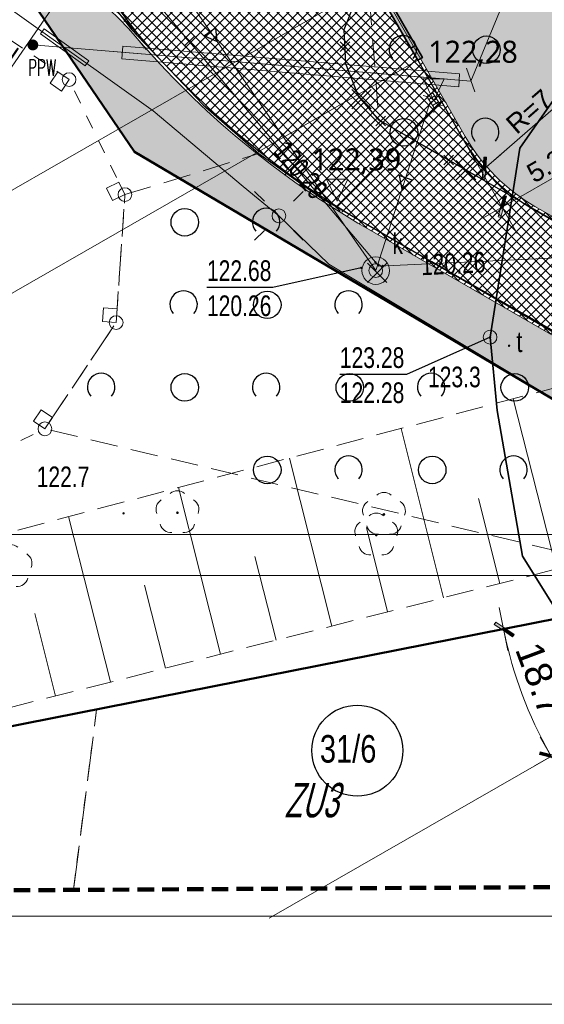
# Model space of a CAD drawing. Header units: metres. Extents: x 7464056 to 7464277, y 5957530 to 5957827.
# Tile 3 of 26: x 7464162 to 7464181, y 5957530 to 5957566. Entities that reach past the tile are written whole.
import ezdxf
from ezdxf.enums import TextEntityAlignment as Align

# ---------------------------------------------------------------- set-up
doc = ezdxf.new("R2010")
doc.units = ezdxf.units.M
doc.header["$MEASUREMENT"] = 0
for name, pattern in [('1', [0.6, 0.3, -0.3]), ('1.0_0.5', [1.5, 1, -0.5]), ('1.5_0.5', [2, 1.5, -0.5]), ('2', [0.9, 0.6, -0.3]), ('219-500', [0]), ('ACAD_ISO03W100', [30, 12, -18]), ('egkk-500', [2, 1.5, -0.5]), ('egug-500', [1, 0.5, -0.5]), ('otda_500', [1, 0.5, -0.5])]:
    doc.linetypes.add(name, pattern=pattern)
doc.layers.get('0').update_dxf_attribs({"color": 2, "linetype": 'CONTINUOUS', "lineweight": 5})
doc.layers.get('Defpoints').update_dxf_attribs({"linetype": 'CONTINUOUS'})
for name, color, linetype in [('000 Inne (niezydentyfikowane)', 7, 'CONTINUOUS'), ('217-kontur klasyfikacyjny', 7, 'CONTINUOUS'), ('218-kontur użytku gruntowego', 7, 'CONTINUOUS'), ('drzewo liściaste', 7, 'CONTINUOUS'), ('jezdnia', 7, 'CONTINUOUS'), ('krawężnik', 7, 'CONTINUOUS'), ('latarnia', 7, 'CONTINUOUS'), ('obudowa ochronna przewodu', 7, 'CONTINUOUS'), ('pikieta naturalna', 7, 'CONTINUOUS'), ('podpora (punkt)', 7, 'CONTINUOUS'), ('przewód elektroenergetyczny podziemny', 7, 'CONTINUOUS'), ('przewód kanalizacyjny', 7, 'CONTINUOUS'), ('przewód telekomunikacyjny podziemny', 7, 'CONTINUOUS'), ('rzedna', 7, 'CONTINUOUS'), ('rzedna-Atr2', 7, 'CONTINUOUS'), ('rzedna-Atr3', 7, 'CONTINUOUS'), ('skarpa nieumocniona', 7, 'CONTINUOUS'), ('studnia kanalizacyjna', 7, 'CONTINUOUS'), ('studnia kanalizacyjna-Atr17', 7, 'CONTINUOUS'), ('wiata', 7, 'CONTINUOUS'), ('właz do komory lub kanału - okrągły', 7, 'CONTINUOUS'), ('właz do komory lub kanału - okrągły-Atr17', 7, 'CONTINUOUS'), ('zadrzewienie  zakrzewienie', 7, 'CONTINUOUS'), ('Zakres', 7, 'CONTINUOUS')]:
    doc.layers.add(name, color=color, linetype=linetype)
for name, color, linetype, lineweight in [('211-numer działki ewidencyjnej', 7, 'CONTINUOUS', 30), ('219-działka ewidencyjna', 7, 'CONTINUOUS', 30), ('__A-asfalt', 253, 'CONTINUOUS', 5), ('__A-BUDYNEK', 7, 'CONTINUOUS', 35), ('__A-krawężnik', 5, 'CONTINUOUS', 30), ('__A-rozbiórki', 1, 'CONTINUOUS', 25), ('__A-rzędne projektowane', 7, 'CONTINUOUS', 15), ('__A-Tabelka', 7, 'CONTINUOUS', 18), ('__A-Wymiary', 7, 'CONTINUOUS', 13), ('__A-zieleń', 3, 'CONTINUOUS', 5), ('_E-kabel el', 1, 'ACAD_ISO03W100', 40), ('_s-kan.deszczowa', 94, 'CONTINUOUS', 20), ('_s-rury ochronne', 250, 'CONTINUOUS', 15), ('_s-woda', 5, 'CONTINUOUS', 20), ('A-Tabelka', 7, 'CONTINUOUS', 18), ('Krzyżyk', 10, 'CONTINUOUS', 5), ('pikieta naturalna-Atr2', 8, 'CONTINUOUS', 9), ('S-kan-deszcz', 94, 'CONTINUOUS', 70), ('s-woda', 5, 'CONTINUOUS', 40)]:
    doc.layers.add(name, color=color, linetype=linetype, lineweight=lineweight)
doc.styles.add('arial', font='arial.ttf')
doc.styles.add('SANIT', font='romans.shx', dxfattribs={"width": 0.7})
doc.styles.get("Standard").update_dxf_attribs({"font": 'Working1250', "width": 0.75})
doc.styles.add('trebuchet', font='trebuc.ttf')
doc.dimstyles.new('250', dxfattribs={"dimscale": 0.1, "dimtxt": 7, "dimasz": 1, "dimexe": 1.25, "dimexo": 0.625, "dimgap": 1.5, "dimtad": 1, "dimzin": 4, "dimdsep": 46, "dimtxsty": 'arial', "dimblk": 'W', "dimcen": 1, "dimse1": 1, "dimse2": 1, "dimclrd": 256, "dimclrt": 7, "dimadec": 1, "dimazin": 0, "dimtm": 1e-09, "dimtfac": 1, "dimtmove": 0, "dimatfit": 0, "dimldrblk": 'W', "dimfxl": 0, "dimlwd": 5, "dimarcsym": 0})
doc.dimstyles.new('500', dxfattribs={"dimscale": 0.1, "dimtxt": 10, "dimasz": 1, "dimexe": 1.25, "dimexo": 0.625, "dimgap": 3, "dimtad": 1, "dimzin": 4, "dimdsep": 46, "dimtxsty": 'arial', "dimblk": 'W', "dimcen": 1, "dimse1": 1, "dimse2": 1, "dimclrd": 256, "dimclrt": 7, "dimadec": 1, "dimazin": 0, "dimtm": 1e-09, "dimtfac": 1, "dimtmove": 0, "dimatfit": 0, "dimldrblk": 'W', "dimfxl": 0, "dimlwd": 5, "dimarcsym": 0})

# ---------------------------------------------------------------- blocks, each defined once
blk = doc.blocks.new('OTZK1')
at = {"color": 0, "linetype": 'Continuous'}
blk.add_circle((0, 0), 0.5, dxfattribs=at)
blk = doc.blocks.new('OTZK2')
at = {"color": 0, "linetype": 'Continuous'}
blk.add_arc((0, 0), 0.5, 318.85, 221.162, dxfattribs=at)
blk = doc.blocks.new('IB04')
at = {"color": 0, "linetype": 'Continuous', "lineweight": 13}
blk.add_circle((0, 0), 0.25, dxfattribs=at)
blk = doc.blocks.new('IB10')
at = {"color": 0, "linetype": 'Continuous', "lineweight": 13}
for p, q in [((0, 0), (0, 0.5)), ((0, 0.5), (0.5, 0.5)), ((0.5, 0), (0.5, 0.5)), ((0, 0), (0.5, 0))]:
    blk.add_line(p, q, dxfattribs=at)
blk = doc.blocks.new('PW01')
at = {"linetype": 'Continuous', "lineweight": 13}
h = blk.add_hatch(color=0, dxfattribs=at)
edge = h.paths.add_edge_path()
edge.add_arc((0, 0), 0.045, 0, 360)
blk = doc.blocks.new('SM01')
at = {"color": 0, "linetype": 'Continuous', "lineweight": 13}
for p, q in [((-0.53, 0.531), (-0.883, 0.884)), ((0.531, 0.531), (0.884, 0.884)), ((-0.53, -0.53), (-0.883, -0.883)), ((0.531, -0.53), (0.884, -0.883))]:
    blk.add_line(p, q, dxfattribs=at)
blk.add_circle((0, 0), 0.25, dxfattribs=at)
blk = doc.blocks.new('US15')
at = {"color": 0, "linetype": 'Continuous', "lineweight": 13}
blk.add_circle((0, 0), 0.25, dxfattribs=at)
blk = doc.blocks.new('US22')
at = {"color": 0, "linetype": 'Continuous', "lineweight": 13}
blk.add_circle((0, 0), 0.25, dxfattribs=at)
blk = doc.blocks.new('OP021')
at = {"linetype": 'Continuous', "lineweight": 13}
h = blk.add_hatch(color=0, dxfattribs=at)
edge = h.paths.add_edge_path()
edge.add_arc((0, 0), 0.05, 0, 360)
at = {"color": 0, "linetype": 'Continuous', "lineweight": 13}
for centre, start, end in [((0, 0.4), 49.272, 130.728), ((-0.38, 0.124), 121.308, 202.548), ((0.38, 0.124), 337.452, 58.692), ((-0.235, -0.324), 193.221, 274.871), ((0.235, -0.324), 265.129, 346.779)]:
    blk.add_arc(centre, 0.4, start, end, dxfattribs=at)
blk = doc.blocks.new('US25')
at = {"linetype": 'Continuous', "lineweight": 0}
h = blk.add_hatch(color=0, dxfattribs=at)
edge = h.paths.add_edge_path()
edge.add_arc((0, 0), 0.2, 0, 360)
blk = doc.blocks.new('Kota2')
at = {"color": 0}
blk.add_lwpolyline([(-0.386, 0.799), (0, 0), (0.386, 0.799)], close=True, dxfattribs=at)
at = {"color": 0, "style": 'trebuchet'}
blk.add_attdef('POZIOM', (-0.775, 1.071), '', height=1, dxfattribs=at)
blk = doc.blocks.new('W')
h = blk.add_hatch(color=256)
h.paths.add_polyline_path([(0.65, 0), (2.98, 2.33), (2.27, 3.04), (0, 0.76), (0, 0)])
h.paths.add_polyline_path([(0, 0), (0, 0.76), (-0.56, 0.21), (-0.76, 0)])
h.paths.add_polyline_path([(0, -0.65), (0.15, -0.5), (0.65, 0), (0, 0)])
h.paths.add_polyline_path([(-3.39, -2.62), (-2.68, -3.33), (0, -0.65), (0, 0), (-0.76, 0)])
blk.add_hatch(color=256).paths.add_polyline_path([(-3.39, -2.62), (-2.68, -3.33), (0, -0.65), (0, 0), (-0.76, 0)])
for p, q in [((0, -7), (0, 7)), ((-8, 0), (8, 0)), ((-0.56, 0.21), (-3.39, -2.62)), ((-0.56, 0.21), (2.27, 3.04)), ((0.15, -0.5), (2.98, 2.33)), ((2.27, 3.04), (2.98, 2.33)), ((-3.39, -2.62), (-2.68, -3.33)), ((0.15, -0.5), (-2.68, -3.33))]:
    blk.add_line(p, q)
blk = doc.blocks.new('*D88')
at = {"layer": '__A-Wymiary', "lineweight": 5, "ltscale": 0.25}
blk.add_line((7464180.029, 5957558.894), (7464184.365, 5957561.383), dxfattribs=at)
at = {"layer": 'Defpoints', "color": 0}
for p in [(7464184.452, 5957561.432), (7464185.001, 5957560.476), (7464180.491, 5957557.888)]:
    blk.add_point(p, dxfattribs=at)
at = {"layer": '__A-Wymiary', "linetype": 'ByBlock', "lineweight": 5, "xscale": 0.1, "yscale": 0.1, "zscale": 0.1}
for p, rotation in [((7464184.452, 5957561.432), 29.84671124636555), ((7464179.942, 5957558.844), 209.8467112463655)]:
    blk.add_blockref('W', p, dxfattribs=dict(at, rotation=rotation))
at = {"layer": '__A-Wymiary', "color": 7, "ltscale": 0.25, "insert": (7464181.761, 5957560.473), "char_height": 0.7, "attachment_point": 5, "rotation": 29.8467, "style": 'arial'}
blk.add_mtext('5.20', dxfattribs=at)
blk = doc.blocks.new('*D90')
at = {"layer": '__A-Wymiary', "lineweight": 5, "ltscale": 0.25}
blk.add_arc((7464194.921, 5957546.461), 15.207, 191.5462, 209.4699, dxfattribs=at)
at = {"layer": 'Defpoints', "color": 0}
for p in [(7464194.92, 5957546.46), (7464189.787, 5957545.447), (7464180.41, 5957541.914), (7464144.12, 5957536.43), (7464171.473, 5957533.006)]:
    blk.add_point(p, dxfattribs=at)
at = {"layer": '__A-Wymiary', "linetype": 'ByBlock', "lineweight": 5, "xscale": 0.1, "yscale": 0.1, "zscale": 0.1}
for p, rotation in [((7464180.002, 5957543.515), 101.3578236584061), ((7464181.731, 5957538.892), 299.6583282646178)]:
    blk.add_blockref('W', p, dxfattribs=dict(at, rotation=rotation))
at = {"layer": '__A-Wymiary', "color": 7, "ltscale": 0.25, "insert": (7464181.443, 5957541.419), "char_height": 1, "attachment_point": 5, "rotation": 290.5081, "style": 'arial'}
blk.add_mtext('18.7%%d', dxfattribs=at)
blk = doc.blocks.new('*D98')
at = {"layer": '__A-Wymiary', "lineweight": 5, "ltscale": 0.25}
blk.add_line((7464164.314, 5957567.15), (7464157.568, 5957557.347), dxfattribs=at)
at = {"layer": 'Defpoints', "color": 0}
for p in [(7464164.371, 5957567.232), (7464157.568, 5957557.347)]:
    blk.add_point(p, dxfattribs=at)
at = {"layer": '__A-Wymiary', "linetype": 'ByBlock', "lineweight": 5, "xscale": 0.1, "yscale": 0.1, "zscale": 0.1, "rotation": 55.46809765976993}
blk.add_blockref('W', (7464164.371, 5957567.232), dxfattribs=at)
at = {"layer": '__A-Wymiary', "color": 7, "ltscale": 0.25, "insert": (7464161.446, 5957563.866), "char_height": 0.7, "attachment_point": 5, "rotation": 55.4681, "style": 'arial'}
blk.add_mtext('R=12', dxfattribs=at)
blk = doc.blocks.new('*D105')
at = {"layer": '__A-Wymiary', "lineweight": 5, "ltscale": 0.25}
blk.add_line((7464179.371, 5957560.304), (7464184.575, 5957564.835), dxfattribs=at)
at = {"layer": 'Defpoints', "color": 0}
for p in [(7464184.575, 5957564.835), (7464179.296, 5957560.238)]:
    blk.add_point(p, dxfattribs=at)
at = {"layer": '__A-Wymiary', "linetype": 'ByBlock', "lineweight": 5, "xscale": 0.1, "yscale": 0.1, "zscale": 0.1, "rotation": 221.0504329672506}
blk.add_blockref('W', (7464179.296, 5957560.238), dxfattribs=at)
at = {"layer": '__A-Wymiary', "color": 7, "ltscale": 0.25, "insert": (7464180.93, 5957562.324), "char_height": 0.7, "attachment_point": 5, "rotation": 41.0504, "style": 'arial'}
blk.add_mtext('R=7', dxfattribs=at)

msp = doc.modelspace()

# ---------------------------------------------------------------- hatches: boundary and pattern name
at = {"layer": '__A-asfalt', "ltscale": 0.25, "transparency": 33554687}
h = msp.add_hatch(dxfattribs=at)
h.set_pattern_fill('ANSI37', color=256, scale=2)
h.set_pattern_definition([(45, (0, 0), (-0.1767766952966, 0.1767766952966), []), (135, (0, 0), (-0.1767766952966, -0.1767766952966), [])])
h.paths.add_polyline_path([(7464165.308, 5957616.788), (7464161.651, 5957601.17), (7464164.394, 5957596.391), (7464167.983, 5957611.811, -0.040843), (7464168.078, 5957612.104), (7464167.995, 5957612.279)])
h.paths.add_polyline_path([(7464159.913, 5957593.75), (7464163.714, 5957587.127), (7464163.818, 5957587.186, -0.20175), (7464163.135, 5957590.985), (7464164.394, 5957596.391), (7464161.651, 5957601.17)])
h.paths.add_polyline_path([(7464192.967, 5957553.056, -0.185973), (7464190.198, 5957553.65), (7464181.138, 5957558.875, -0.132452), (7464178.607, 5957561.411), (7464176.982, 5957564.245), (7464176.878, 5957564.185), (7464175.26, 5957567.004), (7464164.709, 5957585.392), (7464163.714, 5957587.127), (7464159.913, 5957593.75), (7464159.649, 5957592.62, 0.08632), (7464159.138, 5957583.642, -0.007389), (7464159.644, 5957579.751), (7464162.891, 5957571.092), (7464164.524, 5957568.219, 0.034887), (7464166.874, 5957564.931, 0.072384), (7464175.003, 5957558.096), (7464194.588, 5957546.802), (7464194.796, 5957546.645), (7464194.874, 5957546.586)])
at = {"layer": '__A-asfalt', "transparency": 33554687}
h = msp.add_hatch(dxfattribs=at)
h.set_pattern_fill('ANSI37', color=95, scale=4)
h.set_pattern_definition([(45, (0, 0), (-0.353553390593, 0.353553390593), []), (135, (0, 0), (-0.353553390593, -0.353553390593), [])])
h.paths.add_polyline_path([(7464166.47, 5957565.3), (7464166.293, 5957565.753, -0.133705), (7464158.971, 5957584.159, -0.325651), (7464151.555, 5957572.292), (7464149.353, 5957571.406), (7464150.948, 5957567.488), (7464153.134, 5957568.368, -0.313115)])
at = {"layer": '__A-BUDYNEK', "ltscale": 0.25, "transparency": 33554687}
h = msp.add_hatch(color=256, dxfattribs=at)
h.dxf.hatch_style = 1
h.paths.add_polyline_path([(7464176.802, 5957564.718), (7464176.629, 5957564.619), (7464176.878, 5957564.185), (7464176.882, 5957564.187), (7464177.051, 5957564.284)])
at = {"layer": '__A-zieleń', "ltscale": 0.25, "transparency": 33554687}
h = msp.add_hatch(dxfattribs=at)
h.set_pattern_fill('CROSS', color=3)
h.paths.add_polyline_path([(7464180.772, 5957585.326), (7464176.219, 5957582.7, 0.404752), (7464175.188, 5957578.744), (7464180.273, 5957569.88), (7464179.77, 5957569.592), (7464175.26, 5957567.004), (7464176.878, 5957564.185), (7464176.982, 5957564.245), (7464178.607, 5957561.411, 0.132452), (7464181.138, 5957558.875), (7464190.198, 5957553.65, 0.157641), (7464192.536, 5957553.012), (7464180.799, 5957585.27), (7464180.772, 5957585.326)])
h = msp.add_hatch(dxfattribs=at)
h.set_pattern_fill('CROSS', color=3)
h.paths.add_polyline_path([(7464194.874, 5957546.586), (7464194.796, 5957546.645), (7464194.588, 5957546.802), (7464175.003, 5957558.096, -0.085443), (7464166.6, 5957565.064, 0.13739), (7464161.277, 5957568.633), (7464166.573, 5957560.859), (7464191.953, 5957545.875), (7464194.92, 5957546.46), (7464194.874, 5957546.586)])

# ---------------------------------------------------------------- linework, layer by layer
at = {"linetype": 'Continuous', "lineweight": 30}
msp.add_circle((7464174.682, 5957539.094), 1.654, dxfattribs=at)
at = {"layer": '000 Inne (niezydentyfikowane)', "color": 7, "linetype": 'Continuous', "lineweight": 13}
for p, q in [((7464181.92, 5957545.69), (7464180.35, 5957551.88)), ((7464177.82, 5957544.65), (7464176.27, 5957550.8)), ((7464173.75, 5957543.62), (7464172.21, 5957549.72)), ((7464169.71, 5957542.6), (7464168.18, 5957548.66)), ((7464179.87, 5957545.17), (7464179.09, 5957548.26)), ((7464165.7, 5957541.59), (7464164.18, 5957547.6)), ((7464175.78, 5957544.14), (7464175.01, 5957547.2)), ((7464171.73, 5957543.11), (7464170.96, 5957546.15)), ((7464167.7, 5957542.09), (7464166.94, 5957545.11)), ((7464163.7, 5957541.08), (7464162.95, 5957544.08))]:
    msp.add_line(p, q, dxfattribs=at)
at = {"layer": '000 Inne (niezydentyfikowane)', "color": 253, "linetype": '1', "lineweight": 13, "flags": 128}
msp.add_lwpolyline([(7464125.18, 5957539.755), (7464144.12, 5957536.43), (7464189.787, 5957545.447), (7464191.47, 5957545.78), (7464191.954, 5957545.875), (7464194.899, 5957546.456), (7464194.92, 5957546.46), (7464206.32, 5957560.132), (7464215.369, 5957570.98), (7464209.991, 5957575.1), (7464205.521, 5957578.87), (7464201.941, 5957582.25), (7464198.51, 5957586.21), (7464195.97, 5957590.71), (7464195.967, 5957590.719), (7464186.213, 5957609.558), (7464182.663, 5957614.998), (7464176.499, 5957625.621), (7464176.492, 5957625.631), (7464162.981, 5957648.914), (7464162.94, 5957648.984), (7464158.056, 5957657.401), (7464158.016, 5957657.47)], dxfattribs=at)
at = {"layer": '000 Inne (niezydentyfikowane)', "color": 56, "linetype": 'Continuous', "lineweight": 50, "flags": 128}
for points in [[(7464126.431, 5957614.494), (7464156.208, 5957632.058), (7464163.514, 5957619.798), (7464156.749, 5957590.749), (7464156.689, 5957582.483), (7464160.044, 5957570.443), (7464166.573, 5957560.859), (7464191.954, 5957545.875), (7464191.47, 5957545.78), (7464189.787, 5957545.447), (7464144.12, 5957536.43), (7464125.18, 5957539.755)], [(7464125.18, 5957539.755), (7464144.12, 5957536.43), (7464189.787, 5957545.447), (7464192.159, 5957543.5), (7464193.823, 5957534.207)]]:
    msp.add_lwpolyline(points, dxfattribs=at)
msp.add_lwpolyline([(7464194.92, 5957546.46), (7464194.899, 5957546.456), (7464191.954, 5957545.875), (7464166.573, 5957560.859), (7464160.044, 5957570.443), (7464156.689, 5957582.483), (7464156.749, 5957590.749), (7464163.514, 5957619.798), (7464167.995, 5957612.279), (7464180.799, 5957585.27)], close=True, dxfattribs=at)
at = {"layer": '000 Inne (niezydentyfikowane)', "color": 253, "linetype": '1', "lineweight": 25, "flags": 128}
msp.add_lwpolyline([(7464189.787, 5957545.447), (7464144.12, 5957536.43), (7464125.18, 5957539.755)], dxfattribs=at)
at = {"layer": '217-kontur klasyfikacyjny', "color": 92, "linetype": 'egkk-500', "lineweight": 18, "flags": 128}
for points in [[(7464165.2, 5957540.59), (7464144.12, 5957536.43)], [(7464164.356, 5957534.032), (7464165.2, 5957540.59)]]:
    msp.add_lwpolyline(points, dxfattribs=at)
at = {"layer": '218-kontur użytku gruntowego', "color": 3, "linetype": 'egug-500', "lineweight": 18, "flags": 128}
for points in [[(7464165.2, 5957540.59), (7464191.47, 5957545.78)], [(7464191.47, 5957545.78), (7464165.2, 5957540.59)], [(7464165.2, 5957540.59), (7464144.12, 5957536.43)], [(7464144.12, 5957536.43), (7464165.2, 5957540.59)], [(7464164.356, 5957534.032), (7464165.2, 5957540.59)], [(7464165.2, 5957540.59), (7464164.356, 5957534.032)]]:
    msp.add_lwpolyline(points, dxfattribs=at)
at = {"layer": '219-działka ewidencyjna', "color": 7, "linetype": '219-500', "flags": 128}
msp.add_lwpolyline([(7464144.12, 5957536.43), (7464191.47, 5957545.78)], dxfattribs=at)
at = {"layer": '__A-BUDYNEK', "color": 7}
for p, q in [((7464175.26, 5957567.004), (7464176.629, 5957564.619)), ((7464176.802, 5957564.718), (7464175.434, 5957567.103)), ((7464176.802, 5957564.718), (7464176.633, 5957564.621)), ((7464177.051, 5957564.284), (7464176.882, 5957564.187))]:
    msp.add_line(p, q, dxfattribs=at)
at = {"layer": '__A-BUDYNEK', "lineweight": 13, "ltscale": 0.25}
msp.add_line((7464177.729, 5957562.701), (7464173.909, 5957558.862), dxfattribs=at)
at = {"layer": '__A-BUDYNEK', "color": 7}
msp.add_lwpolyline([(7464176.802, 5957564.718), (7464177.051, 5957564.284), (7464176.878, 5957564.185), (7464176.629, 5957564.619)], close=True, dxfattribs=at)
at = {"layer": '__A-krawężnik', "color": 7, "lineweight": 15, "ltscale": 0.25}
for p, q in [((7464175.364, 5957567.064), (7464178.607, 5957561.411)), ((7464181.138, 5957558.875), (7464190.413, 5957553.526)), ((7464175.003, 5957558.096), (7464194.594, 5957546.797))]:
    msp.add_line(p, q, dxfattribs=at)
at = {"layer": '__A-krawężnik', "color": 7, "ltscale": 0.25}
for p, q in [((7464176.878, 5957564.185), (7464178.503, 5957561.352)), ((7464181.078, 5957558.771), (7464190.353, 5957553.422)), ((7464175.063, 5957558.2), (7464194.66, 5957546.898))]:
    msp.add_line(p, q, dxfattribs=at)
at = {"layer": '__A-krawężnik', "color": 3, "ltscale": 0.1}
msp.add_arc((7464195.35, 5957587.634), 36.43, 185.7116, 218.1262, dxfattribs=at)
at = {"layer": '__A-krawężnik', "color": 7, "ltscale": 0.25}
for centre, radius, start, end in [((7464157.568, 5957557.347), 12, 40.5138, 111.9189), ((7464190.934, 5957585.857), 31.888, 220.5138, 240.1501), ((7464184.575, 5957564.835), 7, 209.8467, 240.0269)]:
    msp.add_arc(centre, radius, start, end, dxfattribs=at)
at = {"layer": '__A-krawężnik', "color": 7, "lineweight": 15, "ltscale": 0.25}
for centre, radius, start, end in [((7464157.568, 5957557.347), 11.88, 37.4631, 111.9189), ((7464190.934, 5957585.857), 32.008, 220.5138, 240.1501), ((7464184.575, 5957564.835), 6.88, 209.8467, 240.0269)]:
    msp.add_arc(centre, radius, start, end, dxfattribs=at)
at = {"layer": '__A-rozbiórki', "lineweight": 30, "ltscale": 0.25}
for p, q in [((7464174.481, 5957563.126), (7464175.187, 5957562.42)), ((7464174.481, 5957562.42), (7464175.187, 5957563.126)), ((7464178.281, 5957560.545), (7464178.987, 5957559.838)), ((7464178.281, 5957559.838), (7464178.987, 5957560.545))]:
    msp.add_line(p, q, dxfattribs=at)
at = {"layer": '__A-Tabelka', "ltscale": 5}
for points in [[(7464266.428, 5957826.876), (7464056.428, 5957826.876), (7464056.428, 5957529.876), (7464266.428, 5957529.876)], [(7464263.228, 5957823.676), (7464072.628, 5957823.676), (7464072.628, 5957533.076), (7464263.228, 5957533.076)]]:
    msp.add_lwpolyline(points, close=True, dxfattribs=at)
at = {"layer": '__A-Wymiary', "ltscale": 0.25}
for p, q in [((7464164.709, 5957585.392), (7464180.491, 5957557.888)), ((7464179.77, 5957569.592), (7464157.735, 5957556.948)), ((7464177.051, 5957564.284), (7464161.098, 5957555.131)), ((7464194.92, 5957546.46), (7464171.473, 5957533.006))]:
    msp.add_line(p, q, dxfattribs=at)
at = {"layer": '_E-kabel el', "linetype": 'Continuous', "lineweight": 15, "ltscale": 0.05}
for p, q in [((7464163.159, 5957565.142), (7464164.789, 5957563.983)), ((7464163.293, 5957565.329), (7464163.16, 5957565.143)), ((7464163.293, 5957565.329), (7464164.922, 5957564.169)), ((7464164.922, 5957564.169), (7464164.789, 5957563.983))]:
    msp.add_line(p, q, dxfattribs=at)
at = {"layer": '_s-kan.deszczowa', "ltscale": 0.25}
for p, q in [((7464164.139, 5957572.724), (7464175.35, 5957556.54)), ((7464177.425, 5957563.003), (7464177.457, 5957563.141)), ((7464177.313, 5957562.638), (7464175.35, 5957556.54)), ((7464177.213, 5957562.871), (7464177.075, 5957562.902)), ((7464177.495, 5957562.89), (7464177.283, 5957562.758)), ((7464177.56, 5957562.783), (7464177.348, 5957562.65)), ((7464177.632, 5957562.671), (7464177.42, 5957562.539)), ((7464177.491, 5957562.425), (7464177.459, 5957562.287)), ((7464177.703, 5957562.558), (7464177.841, 5957562.526))]:
    msp.add_line(p, q, dxfattribs=at)
msp.add_lwpolyline([(7464177.425, 5957563.003), (7464177.703, 5957562.558), (7464177.491, 5957562.425), (7464177.213, 5957562.871)], close=True, dxfattribs=at)
msp.add_circle((7464175.35, 5957556.54), 0.5, dxfattribs=at)
at = {"layer": '_s-rury ochronne', "ltscale": 0.25}
for p, q in [((7464166.154, 5957564.699), (7464166.115, 5957564.23)), ((7464166.154, 5957564.699), (7464178.401, 5957563.685)), ((7464166.115, 5957564.23), (7464178.379, 5957563.214)), ((7464178.401, 5957563.685), (7464178.379, 5957563.214))]:
    msp.add_line(p, q, dxfattribs=at)
at = {"layer": '_s-woda', "ltscale": 0.25}
for p, q in [((7464178.813, 5957563.427), (7464181.182, 5957569.157)), ((7464162.881, 5957564.741), (7464177.962, 5957563.502)), ((7464162.881, 5957564.741), (7464177.962, 5957563.502)), ((7464162.881, 5957564.741), (7464178.813, 5957563.427)), ((7464178.952, 5957563.035), (7464178.648, 5957563.898))]:
    msp.add_line(p, q, dxfattribs=at)
at = {"layer": 'A-Tabelka', "ltscale": 5}
for points in [[(7464139.412, 5957545.455), (7464244.412, 5957545.455), (7464244.412, 5957619.705), (7464139.412, 5957619.705)], [(7464145.412, 5957546.949), (7464242.912, 5957546.949), (7464242.912, 5957618.211), (7464145.412, 5957618.211)]]:
    msp.add_lwpolyline(points, close=True, dxfattribs=at)
at = {"layer": 'jezdnia', "color": 7, "linetype": '1.5_0.5', "lineweight": 18, "flags": 128}
msp.add_lwpolyline([(7464175.08, 5957566.94), (7464168.12, 5957579.06), (7464164.6, 5957585.2), (7464164.05, 5957586.08), (7464163.49, 5957587.16), (7464163.17, 5957588.47), (7464163.09, 5957590.54), (7464163.17, 5957592.05), (7464163.8, 5957595.25), (7464165.08, 5957600.48), (7464167.34, 5957609.47), (7464167.73, 5957610.98), (7464167.99, 5957612.28), (7464168.48, 5957612.9), (7464168.97, 5957613.22), (7464165.92, 5957618.44), (7464165.25, 5957616.11), (7464164.7, 5957613.53), (7464161.91, 5957601.58), (7464159.06, 5957589.68), (7464158.91, 5957588.78), (7464158.88, 5957587.14), (7464159.08, 5957584.49), (7464159.56, 5957581.48), (7464159.93, 5957579.62), (7464160.1, 5957579.06), (7464160.48, 5957577.81), (7464161.22, 5957574.98), (7464162.46, 5957571.47), (7464164.25, 5957568.18), (7464166.47, 5957565.3), (7464169.08, 5957562.56), (7464171.1, 5957560.79), (7464173.39, 5957559.16), (7464176.91, 5957557.14), (7464184.31, 5957552.93), (7464188.42, 5957550.79), (7464189.21, 5957550.43), (7464191.67, 5957549.01), (7464193.61, 5957547.69), (7464195.32, 5957546.4), (7464193.01, 5957552.89), (7464191.65, 5957552.87), (7464190.31, 5957553.48), (7464175.47, 5957562.01), (7464174.72, 5957562.88), (7464174.26, 5957564.06), (7464174.2, 5957565.3), (7464174.58, 5957566.25)], close=True, dxfattribs=at)
at = {"layer": 'krawężnik', "color": 7, "linetype": 'Continuous', "lineweight": 25, "flags": 128}
for points in [[(7464164.25, 5957568.18), (7464166.47, 5957565.3), (7464169.08, 5957562.56), (7464171.1, 5957560.79), (7464173.39, 5957559.16), (7464176.91, 5957557.14), (7464184.31, 5957552.93), (7464188.42, 5957550.79), (7464189.21, 5957550.43), (7464191.67, 5957549.01), (7464193.61, 5957547.69), (7464195.32, 5957546.4)], [(7464193.01, 5957552.89), (7464191.65, 5957552.87), (7464190.31, 5957553.48), (7464175.47, 5957562.01), (7464174.72, 5957562.88), (7464174.26, 5957564.06), (7464174.2, 5957565.3), (7464174.58, 5957566.25), (7464175.08, 5957566.94)]]:
    msp.add_lwpolyline(points, dxfattribs=at)
at = {"layer": 'Krzyżyk', "lineweight": 30, "ltscale": 0.25}
for p, q in [((7464168.389, 5957565.048), (7464168.742, 5957564.695)), ((7464168.389, 5957564.695), (7464168.742, 5957565.048)), ((7464174.053, 5957564.857), (7464174.407, 5957564.503)), ((7464174.053, 5957564.503), (7464174.407, 5957564.857)), ((7464175.349, 5957562.154), (7464175.702, 5957561.801)), ((7464175.349, 5957561.801), (7464175.702, 5957562.154)), ((7464172.032, 5957560.713), (7464172.738, 5957560.007)), ((7464172.032, 5957560.007), (7464172.738, 5957560.713)), ((7464177.822, 5957560.733), (7464178.175, 5957560.38)), ((7464177.822, 5957560.38), (7464178.175, 5957560.733)), ((7464175.046, 5957556.809), (7464175.752, 5957556.103)), ((7464175.046, 5957556.103), (7464175.752, 5957556.809))]:
    msp.add_line(p, q, dxfattribs=at)
at = {"layer": 'obudowa ochronna przewodu', "color": 7, "linetype": 'Continuous', "lineweight": 35, "flags": 128}
msp.add_lwpolyline([(7464196.882, 5957534.225), (7464196.16, 5957537.22), (7464183.01, 5957542.44), (7464180.69, 5957546.16), (7464179.77, 5957551.46), (7464179.51, 5957554.12), (7464180.59, 5957560.99), (7464184.89, 5957567.15), (7464179.45, 5957579.66), (7464179.25, 5957580.12)], dxfattribs=at)
at = {"layer": 'przewód elektroenergetyczny podziemny', "color": 1, "linetype": 'Continuous', "lineweight": 18, "flags": 128}
for points in [[(7464171.83, 5957558.53), (7464170.53, 5957559.6), (7464167.26, 5957562.35), (7464161.33, 5957566.57), (7464157.91, 5957574.56), (7464157.35, 5957577.44), (7464157.11, 5957579.06), (7464156.3, 5957584.59), (7464157.55, 5957591.07), (7464158.38, 5957591.07), (7464158.74, 5957591.2), (7464165.29, 5957590.88), (7464167.52, 5957590.76), (7464170.21, 5957591.06), (7464171.51, 5957591.53), (7464174.66, 5957593.48), (7464176.8, 5957594.74), (7464179.24, 5957596.13), (7464178.18, 5957598.67), (7464177.83, 5957598.49)], [(7464171.83, 5957558.53), (7464173.65, 5957556.77), (7464181.73, 5957551.93), (7464188.57, 5957549.87), (7464195.6, 5957545.62)]]:
    msp.add_lwpolyline(points, dxfattribs=at)
at = {"layer": 'przewód kanalizacyjny', "color": 34, "linetype": 'Continuous', "lineweight": 18, "flags": 128}
for points in [[(7464162.5, 5957572.06), (7464175.46, 5957556.7)], [(7464162.5, 5957572.06), (7464175.46, 5957556.7)], [(7464175.46, 5957556.7), (7464217.76, 5957558.67), (7464228.52, 5957543.1), (7464232.32, 5957544.24), (7464265.87, 5957554.27)]]:
    msp.add_lwpolyline(points, dxfattribs=at)
at = {"layer": 'przewód telekomunikacyjny podziemny', "color": 30, "linetype": 'Continuous', "lineweight": 18, "flags": 128}
msp.add_lwpolyline([(7464179.25, 5957580.12), (7464179.45, 5957579.66), (7464184.89, 5957567.15), (7464180.59, 5957560.99), (7464179.51, 5957554.12), (7464179.77, 5957551.46), (7464180.69, 5957546.16), (7464183.01, 5957542.44), (7464196.16, 5957537.22), (7464196.882, 5957534.225)], dxfattribs=at)
at = {"layer": 'rzedna-Atr2', "color": 7, "flags": 128}
for points in [[(7464174.82, 5957556.64), (7464171.61, 5957555.93), (7464169.211, 5957555.93)], [(7464179.51, 5957554.12), (7464176.47, 5957552.77), (7464174.044, 5957552.77)]]:
    msp.add_lwpolyline(points, dxfattribs=at)
at = {"layer": 'S-kan-deszcz', "lineweight": 30, "ltscale": 0.25}
for points in [[(7464169.537, 5957565.364), (7464169.129, 5957565.075), (7464169.583, 5957564.866), (7464169.537, 5957565.364)], [(7464176.68, 5957559.83), (7464176.207, 5957559.992), (7464176.303, 5957559.501), (7464176.68, 5957559.83)]]:
    msp.add_lwpolyline(points, dxfattribs=at)
at = {"layer": 'skarpa nieumocniona', "color": 7, "linetype": '1.0_0.5', "lineweight": 18, "flags": 128}
msp.add_lwpolyline([(7464197.72, 5957542.31), (7464198.83, 5957541.21), (7464184.82, 5957546.17), (7464183.26, 5957546.03), (7464159.79, 5957540.09), (7464151.07, 5957537.79), (7464149.74, 5957535.43), (7464149.25, 5957533.94), (7464145.76, 5957533.92), (7464145.2, 5957534.35), (7464141.99, 5957536.8), (7464146.52, 5957537.18), (7464147.33, 5957540.02), (7464150.7, 5957544.03), (7464184.31, 5957552.93)], close=True, dxfattribs=at)
msp.add_lwpolyline([(7464197.72, 5957542.31), (7464198.83, 5957541.21), (7464184.82, 5957546.17), (7464183.26, 5957546.03), (7464159.79, 5957540.09), (7464151.07, 5957537.79), (7464149.74, 5957535.43), (7464149.25, 5957533.94), (7464145.76, 5957533.92), (7464145.2, 5957534.35), (7464141.99, 5957536.8), (7464146.52, 5957537.18), (7464147.33, 5957540.02), (7464150.7, 5957544.03), (7464184.31, 5957552.93)], close=True, dxfattribs=at)
at = {"layer": 'wiata', "color": 7, "linetype": 'otda_500', "lineweight": 18, "flags": 128}
msp.add_lwpolyline([(7464163.32, 5957550.79), (7464165.91, 5957554.65), (7464166.23, 5957559.3), (7464164.2, 5957563.48), (7464160.33, 5957566.1), (7464155.66, 5957566.43), (7464151.45, 5957564.35), (7464148.85, 5957560.46), (7464148.56, 5957555.79), (7464150.64, 5957551.62), (7464154.52, 5957549.04), (7464159.14, 5957548.74)], close=True, dxfattribs=at)
at = {"layer": 'zadrzewienie  zakrzewienie', "color": 7, "linetype": '1.0_0.5', "lineweight": 18, "flags": 128}
for points in [[(7464182.63, 5957586.49), (7464175.95, 5957582.64), (7464175.14, 5957581.82), (7464174.66, 5957580.9), (7464174.29, 5957579.29), (7464174.42, 5957579.06), (7464179.77, 5957569.74), (7464175.08, 5957566.94), (7464175.47, 5957562.01), (7464190.31, 5957553.48)], [(7464184.31, 5957552.93), (7464176.91, 5957557.14), (7464173.39, 5957559.16), (7464171.1, 5957560.79), (7464166.23, 5957559.3), (7464165.91, 5957554.65), (7464163.32, 5957550.79), (7464183.26, 5957546.03), (7464184.82, 5957546.17), (7464198.83, 5957541.21), (7464197.72, 5957542.31), (7464193.61, 5957547.69), (7464191.67, 5957549.01), (7464189.21, 5957550.43), (7464188.42, 5957550.79)]]:
    msp.add_lwpolyline(points, close=True, dxfattribs=at)
at = {"layer": 'Zakres', "color": 134, "linetype": '2', "lineweight": 90, "flags": 128}
msp.add_lwpolyline([(7464273.07, 5957642.1), (7464173.57, 5957639.94), (7464098.51, 5957764.09), (7464073.29, 5957749.31), (7464127.02, 5957656.52), (7464126.84, 5957638.93), (7464125.08, 5957533.8), (7464273.77, 5957534.68)], close=True, dxfattribs=at)

# ---------------------------------------------------------------- block references
at = {"layer": '__A-rzędne projektowane'}
ref = msp.add_blockref('Kota2', (7464177.458, 5957562.714), dxfattribs=dict(at, zscale=0.6))
ref.add_attrib('Poziom', '122,28', (7464177.259, 5957564.093), dxfattribs={"layer": '0', "color": 0, "height": 0.8, "style": 'trebuchet'})
ref = msp.add_blockref('Kota2', (7464173.951, 5957559.066), dxfattribs=dict(at, zscale=0.6))
ref.add_attrib('Poziom', '122,39', (7464173.018, 5957560.181), dxfattribs={"layer": '0', "color": 0, "height": 0.8, "style": 'trebuchet'})
at = {"layer": '_s-woda', "ltscale": 0.25}
msp.add_blockref('US25', (7464162.881, 5957564.741), dxfattribs=at)
at = {"layer": 'drzewo liściaste', "color": 94, "linetype": 'Continuous', "lineweight": 18}
for p in [(7464168.14, 5957547.74), (7464175.65, 5957547.68), (7464175.37, 5957546.93), (7464162.07, 5957545.78)]:
    msp.add_blockref('OP021', p, dxfattribs=at)
at = {"layer": 'latarnia', "color": 7, "linetype": 'Continuous', "lineweight": 18}
msp.add_blockref('SM01', (7464171.83, 5957558.53), dxfattribs=at)
at = {"layer": 'pikieta naturalna', "color": 7, "linetype": 'Continuous', "lineweight": 13}
for p in [(7464180.2, 5957553.81), (7464166.18, 5957547.72)]:
    msp.add_blockref('PW01', p, dxfattribs=at)
at = {"layer": 'podpora (punkt)', "color": 7, "linetype": 'Continuous', "lineweight": 18}
for p in [(7464164.2, 5957563.48), (7464166.23, 5957559.3), (7464165.91, 5957554.65), (7464163.32, 5957550.79)]:
    msp.add_blockref('IB04', p, dxfattribs=at)
at = {"layer": 'rzedna', "color": 34, "linetype": 'Continuous', "lineweight": 18}
for p in [(7464175.34, 5957556.84), (7464174.82, 5957556.64)]:
    msp.add_blockref('PW01', p, dxfattribs=at)
at = {"layer": 'rzedna', "color": 7, "linetype": 'Continuous', "lineweight": 18}
msp.add_blockref('PW01', (7464175.6, 5957556.71), dxfattribs=at)
at = {"layer": 'rzedna', "color": 30, "linetype": 'Continuous', "lineweight": 18, "rotation": 75.53}
msp.add_blockref('PW01', (7464179.51, 5957554.12), dxfattribs=at)
at = {"layer": 'studnia kanalizacyjna', "color": 34, "linetype": 'Continuous', "lineweight": 18}
msp.add_blockref('US15', (7464175.35, 5957556.54), dxfattribs=at)
at = {"layer": 'wiata', "color": 7, "linetype": 'Continuous', "lineweight": 18}
for p, rotation in [((7464164.2, 5957563.48), 145.902), ((7464166.23, 5957559.3), 115.903), ((7464165.91, 5957554.65), 86.06299999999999), ((7464163.32, 5957550.79), 56.139)]:
    msp.add_blockref('IB10', p, dxfattribs=dict(at, rotation=rotation))
at = {"layer": 'właz do komory lub kanału - okrągły', "color": 7, "linetype": 'Continuous', "lineweight": 18, "rotation": 75.53}
msp.add_blockref('US22', (7464179.51, 5957554.12), dxfattribs=at)
at = {"layer": 'zadrzewienie  zakrzewienie', "color": 7, "linetype": 'Continuous', "lineweight": 18}
for name, p in [('OTZK2', (7464176.334, 5957564.577)), ('OTZK1', (7464179.376, 5957564.566)), ('OTZK1', (7464176.376, 5957561.566)), ('OTZK2', (7464179.334, 5957561.577)), ('OTZK1', (7464168.406, 5957558.296)), ('OTZK2', (7464171.364, 5957558.307)), ('OTZK2', (7464168.364, 5957555.307)), ('OTZK1', (7464171.406, 5957555.296)), ('OTZK2', (7464174.364, 5957555.307)), ('OTZK2', (7464165.364, 5957552.307)), ('OTZK1', (7464168.406, 5957552.296)), ('OTZK2', (7464171.364, 5957552.307)), ('OTZK1', (7464174.406, 5957552.296)), ('OTZK2', (7464177.364, 5957552.307)), ('OTZK1', (7464180.406, 5957552.296)), ('OTZK1', (7464171.406, 5957549.296)), ('OTZK2', (7464174.364, 5957549.307)), ('OTZK1', (7464177.406, 5957549.296)), ('OTZK2', (7464180.364, 5957549.307))]:
    msp.add_blockref(name, p, dxfattribs=at)

# ---------------------------------------------------------------- texts
at = {"layer": '000 Inne (niezydentyfikowane)', "color": 56, "linetype": 'Continuous', "lineweight": 13, "oblique": 15, "width": 0.618}
msp.add_text('ZU3', height=1.25, dxfattribs=at).set_placement((7464172.03, 5957536.67))
at = {"layer": '211-numer działki ewidencyjnej', "color": 7, "linetype": 'Continuous', "lineweight": 18, "width": 0.79}
msp.add_text('31/6', height=1, dxfattribs=at).set_placement((7464173.32, 5957538.66))
at = {"layer": 'pikieta naturalna-Atr2', "color": 7, "width": 0.765}
for s, p in [('123.3', (7464177.25, 5957552.3)), ('122.7', (7464163.02, 5957548.67))]:
    msp.add_text(s, height=0.75, dxfattribs=at).set_placement(p)
at = {"layer": 'rzedna-Atr2', "color": 34, "width": 0.765}
msp.add_text('120.29', height=0.75, rotation=309.64, dxfattribs=at).set_placement((7464171.59, 5957560.86))
at = {"layer": 'rzedna-Atr2', "color": 7, "width": 0.765}
msp.add_text('120.26', height=0.75, rotation=2.62, dxfattribs=at).set_placement((7464177.01, 5957556.37))
at = {"layer": 'rzedna-Atr2', "color": 34, "width": 0.765}
msp.add_text('122.68', height=0.75, dxfattribs=at).set_placement((7464169.211, 5957555.938), align=Align.BOTTOM_LEFT)
at = {"layer": 'rzedna-Atr2', "color": 30, "width": 0.765}
msp.add_text('123.28', height=0.75, dxfattribs=at).set_placement((7464174.044, 5957552.777), align=Align.BOTTOM_LEFT)
at = {"layer": 'rzedna-Atr3', "color": 34, "width": 0.765}
msp.add_text('120.26', height=0.75, dxfattribs=at).set_placement((7464169.211, 5957554.662), align=Align.BOTTOM_LEFT)
at = {"layer": 'rzedna-Atr3', "color": 30, "width": 0.765}
msp.add_text('122.28', height=0.75, dxfattribs=at).set_placement((7464174.044, 5957551.502), align=Align.BOTTOM_LEFT)
at = {"layer": 's-woda', "lineweight": 30, "style": 'SANIT', "width": 0.6}
msp.add_text('PPW', height=0.6, dxfattribs=at).set_placement((7464162.705, 5957563.614))
at = {"layer": 'studnia kanalizacyjna-Atr17', "color": 34, "width": 0.765}
msp.add_text('k', height=0.75, dxfattribs=at).set_placement((7464175.96, 5957557.14))
at = {"layer": 'właz do komory lub kanału - okrągły-Atr17', "color": 7, "width": 0.765}
msp.add_text('t', height=0.75, dxfattribs=at).set_placement((7464180.47, 5957553.58))

# ---------------------------------------------------------------- dimensions: what is measured, and where the dimension line sits
at = {"layer": '__A-Wymiary', "ltscale": 0.25}
for center, mpoint, text, picture, middle in [((7464157.568, 5957557.347), (7464164.371, 5957567.232), 'R=12', '*D98', (7464161.859, 5957563.582)), ((7464184.575, 5957564.835), (7464179.296, 5957560.238), 'R=7', '*D105', (7464181.258, 5957561.947))]:
    dim = msp.add_radius_dim(center=center, mpoint=mpoint, text=text, dimstyle='250', override={"dimtxsty": 'arial', "dimldrblk": 'W'}, dxfattribs=at)
    dim.commit()
    dim.dimension.update_dxf_attribs({"geometry": picture, "text_midpoint": middle, "dimtype": 164})
dim = msp.add_linear_dim(base=(7464184.452, 5957561.432), p1=(7464180.491, 5957557.888), p2=(7464185.001, 5957560.476), angle=29.8467, dimstyle='250', dxfattribs=at)
dim.commit()
dim.dimension.update_dxf_attribs({"geometry": '*D88', "text_midpoint": (7464182.014, 5957560.033), "dimtype": 161})
dim = msp.add_angular_dim_2l(base=(7464180.41, 5957541.914), line1=((7464194.92, 5957546.46), (7464171.473, 5957533.006)), line2=((7464144.12, 5957536.43), (7464189.787, 5957545.447)), dimstyle='500', dxfattribs=at)
dim.commit()
dim.dimension.update_dxf_attribs({"geometry": '*D90', "text_midpoint": (7464181.443, 5957541.419)})

doc.saveas('drawing.dxf')
